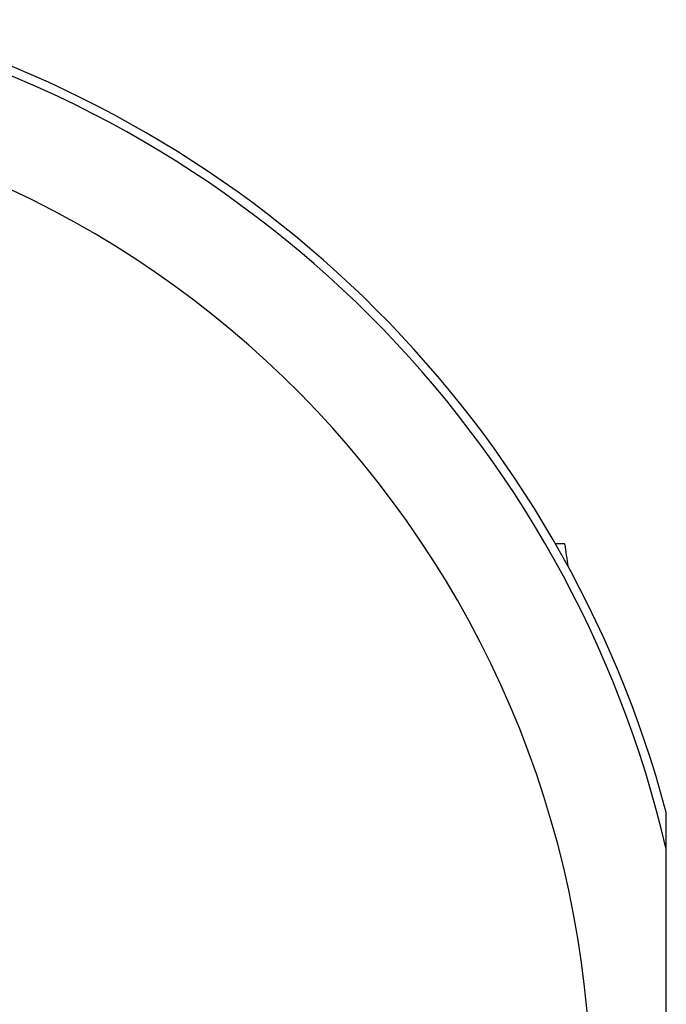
# Model space of a CAD drawing. Header units: millimetres. Extents: x 0 to 594, y 0 to 420.
# Tile 31 of 34: x 537 to 551, y 347 to 368. Entities that reach past the tile are written whole.
import ezdxf

# ---------------------------------------------------------------- set-up
doc = ezdxf.new("R2010")
doc.units = ezdxf.units.MM
doc.header["$LTSCALE"] = 32.67
doc.layers.get('0').update_dxf_attribs({"linetype": 'CONTINUOUS'})
doc.layers.add('AXES_REF', color=7, linetype='CONTINUOUS')

msp = doc.modelspace()

# ---------------------------------------------------------------- linework, layer by layer
at = {"color": 7, "linetype": 'Continuous'}
for p, q in [((548.789, 356.549), (548.59, 356.549)), ((550.94, 338.593), (550.94, 350.851))]:
    msp.add_line(p, q, dxfattribs=at)
at = {"color": 9, "linetype": 'Continuous'}
msp.add_arc((527.99, 344.722), 23.565, 13.1224, 76.8776, dxfattribs=at)
at = {"color": 7, "linetype": 'Continuous'}
for centre, radius, start, end in [((527.99, 344.722), 23.754, 14.9526, 75.0474), ((526.054, 353.069), 23, 7.4992, 8.7025)]:
    msp.add_arc(centre, radius, start, end, dxfattribs=at)
at = {"layer": 'AXES_REF', "color": 9, "linetype": 'Continuous'}
msp.add_arc((527.99, 344.722), 21.351, 94.0266, 85.9734, dxfattribs=at)

doc.saveas('drawing.dxf')
